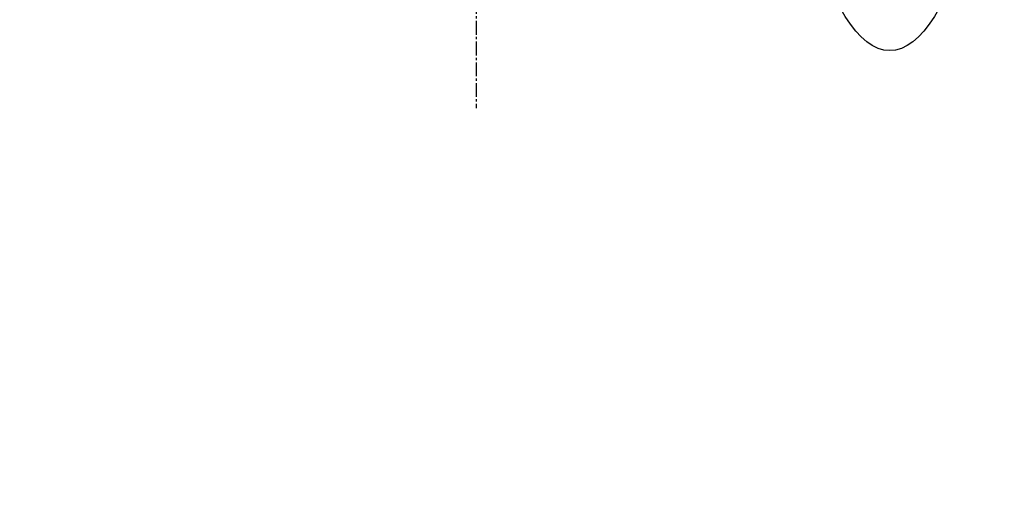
# Model space of a CAD drawing. Header units: millimetres. Extents: x 0 to 4378, y 0 to 2376.
# Tile 215 of 256: x 1479 to 1599, y 1476 to 1535. Entities that reach past the tile are written whole.
import ezdxf

# ---------------------------------------------------------------- set-up
doc = ezdxf.new("R2010")
doc.units = ezdxf.units.MM
doc.header["$LTSCALE"] = 0.2
doc.linetypes.add('CENTER2', pattern=[1.125, 0.75, -0.125, 0.125, -0.125])
doc.layers.add('02_Center Line', color=1, linetype='CENTER2')
doc.layers.add('13_After Rev.Num.', color=6, linetype='Continuous')
doc.styles.add('Rainbow-5.0 Style', font='malgunsl.ttf')
doc.dimstyles.new('Rainbow-5.0 Style', dxfattribs={"dimtxt": 4, "dimasz": 2.5, "dimexe": 1, "dimexo": 1, "dimgap": 1, "dimtad": 1, "dimdsep": 46, "dimtxsty": 'Rainbow-5.0 Style', "dimcen": 0, "dimclrd": 251, "dimclre": 251, "dimclrt": 7, "dimazin": 3, "dimtp": 0.1, "dimtm": 0.1, "dimtfac": 0.61, "dimtmove": 0, "dimatfit": 3, "dimfxl": 1, "dimlwd": -1, "dimlwe": -1, "dimarcsym": 1})

# ---------------------------------------------------------------- blocks, each defined once
blk = doc.blocks.new('A$C87452269')
at = {"layer": '02_Center Line', "ltscale": 11.288275}
blk.add_line((-110.7, 1148.84), (-110.7, 922.28), dxfattribs=at)
blk = doc.blocks.new('A$C19ebd0c3_1234')
for q in [(46.93, -0.78), (54.3, 6.59)]:
    blk.add_line((46.93, 6.59), q)
blk.add_ellipse((0, 0), major_axis=(53.19, 0), ratio=0.263273)

msp = doc.modelspace()

# ---------------------------------------------------------------- block references
msp.add_blockref('A$C87452269', (1645.046, 602.257))
at = {"layer": '13_After Rev.Num.', "rotation": 90}
msp.add_blockref('A$C19ebd0c3_1234', (1584.896, 1584.76), dxfattribs=at)

# ---------------------------------------------------------------- leaders
at = {"annotation_type": 0, "has_hookline": 1, "hookline_direction": 1, "text_width": 122.213}
msp.add_leader([(1535.334, 1589.449), (1368.901, 1475.733), (1356.401, 1475.733)], dimstyle='Rainbow-5.0 Style', override={"dimscale": 5, "dimgap": 1, "dimtad": 1}, dxfattribs=at)

doc.saveas('drawing.dxf')
